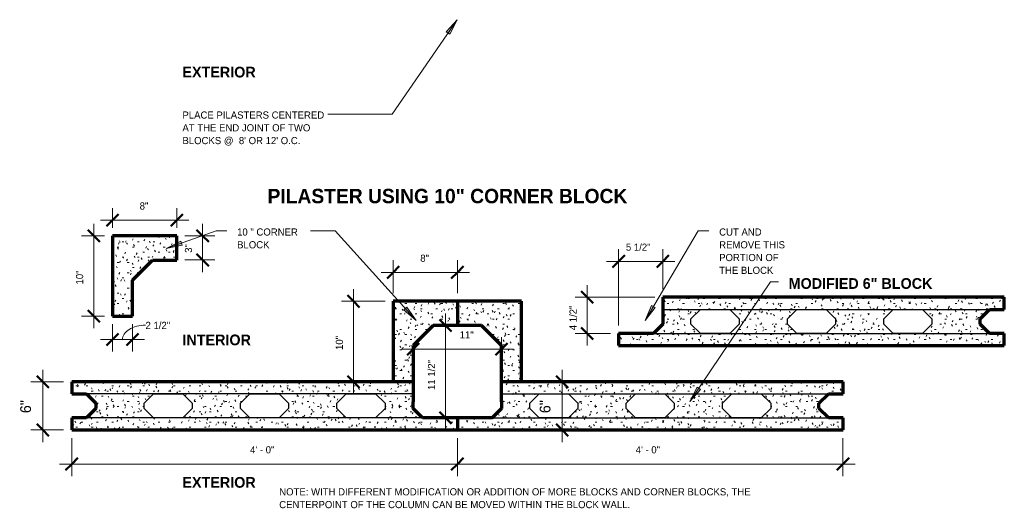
# Model space of a CAD drawing. Header units: inches. Extents: x -141 to 577, y 60 to 193.
# Tile 6 of 10: x 235 to 358, y 60 to 120. Entities that reach past the tile are written whole.
import ezdxf

# ---------------------------------------------------------------- set-up
doc = ezdxf.new("R2010")
doc.units = ezdxf.units.IN
doc.header["$MEASUREMENT"] = 0
doc.layers.add('A-ANNO-DIMS', color=1, linetype='Continuous')
for name, color, linetype, lineweight in [('A-ANNO-DIMS-16', 1, 'Continuous', 9), ('A-ANNO-TEXT', 2, 'Continuous', 9), ('A-DETL', 5, 'Continuous', 70), ('A-DETL-GENF', 3, 'Continuous', 9), ('A-DETL-HLIN', 3, 'Continuous', 70), ('A-DETL-MLIN', 3, 'Continuous', 30)]:
    doc.layers.add(name, color=color, linetype=linetype, lineweight=lineweight)
doc.dimstyles.new('Linear_-_1_16__SBT_1_256_', dxfattribs={"dimscale": 12, "dimtxt": 0.083333, "dimasz": 0.18, "dimexe": 0.125, "dimexo": 0.005208, "dimgap": 0.083333, "dimtad": 1, "dimtoh": 1, "dimdec": 8, "dimzin": 3, "dimdsep": 46, "dimlunit": 4, "dimtxsty": 'Standard', "dimtsz": 0.088388, "dimcen": 0.09, "dimdle": 0.125, "dimazin": 1, "dimtfac": 1, "dimtdec": 8, "dimtmove": 0, "dimatfit": 3, "dimfxl": 0, "dimtvp": 1, "dimtolj": 1, "dimtzin": 0, "dimarcsym": 0})
doc.dimstyles.new('Linear_-_3_32__SBT_1_256_', dxfattribs={"dimscale": 12, "dimtxt": 0.125, "dimasz": 0.18, "dimexe": 0.125, "dimexo": 0.005208, "dimgap": 0.083333, "dimtad": 1, "dimtoh": 1, "dimdec": 8, "dimzin": 3, "dimdsep": 46, "dimlunit": 4, "dimtxsty": 'Standard', "dimtsz": 0.088388, "dimcen": 0.09, "dimdle": 0.125, "dimazin": 1, "dimtfac": 1, "dimtdec": 8, "dimtmove": 0, "dimatfit": 3, "dimfxl": 0, "dimtvp": 1, "dimtolj": 1, "dimtzin": 0, "dimarcsym": 0})
doc.dimstyles.new('Linear_-_3_32__SBT_INCH_INCREM_TO_1_2_', dxfattribs={"dimscale": 12, "dimtxt": 0.125, "dimasz": 0.18, "dimexe": 0.125, "dimexo": 0.005208, "dimgap": 0.083333, "dimtad": 1, "dimtoh": 1, "dimdec": 0, "dimzin": 1, "dimdsep": 46, "dimlunit": 5, "dimtxsty": 'Standard', "dimtsz": 0.088388, "dimcen": 0.09, "dimdle": 0.125, "dimazin": 0, "dimtfac": 1, "dimtdec": 0, "dimtmove": 0, "dimatfit": 3, "dimfxl": 0, "dimtvp": 1, "dimtolj": 1, "dimtzin": 0, "dimarcsym": 0})
pattern_1 = [(0, (383.882, 0), (2.56, 0.64), [0.211, -1.709, 0.211, -1.709, -10.24]), (0, (383.882, 0), (2.56, 0.64), [-3.84, 0.211, -3.629, 0.211, -1.709, -4.48]), (0, (383.882, 0), (2.56, 0.64), [-9.6, 0.211, -1.069, 0.211, -2.989]), (120, (384.842, 0.32), (-1.8342563, 1.897025), [0.211, -1.709, 0.211, -1.709, -10.24]), (120, (384.842, 0.32), (-1.8342563, 1.897025), [-3.84, 0.211, -3.629, 0.211, -1.709, -4.48]), (120, (384.842, 0.32), (-1.8342563, 1.897025), [-9.6, 0.211, -1.069, 0.211, -2.989]), (240, (385.162, 1.6), (-0.7257437, -2.537025), [0.211, -1.709, 0.211, -1.709, -10.24]), (240, (385.162, 1.6), (-0.7257437, -2.537025), [-3.84, 0.211, -3.629, 0.211, -1.709, -4.48]), (240, (385.162, 1.6), (-0.7257437, -2.537025), [-9.6, 0.211, -1.069, 0.211, -2.989])]

# ---------------------------------------------------------------- blocks, each defined once
blk = doc.blocks.new('DIMBLOCK58-STRU__ ICCF BLK0')
at = {"layer": 'A-ANNO-DIMS-16', "lineweight": 50}
for p, q in [((238.33, 75.41), (237.58, 76.16)), ((238.33, 75.41), (239.08, 74.66)), ((238.33, 69.41), (237.58, 70.16)), ((238.33, 69.41), (239.08, 68.66))]:
    blk.add_line(p, q, dxfattribs=at)
at = {"layer": 'A-ANNO-DIMS-16'}
for p, q in [((238.33, 76.91), (238.33, 67.91)), ((240.92, 75.41), (236.83, 75.41)), ((238.33, 75.41), (240.92, 75.41)), ((240.92, 69.41), (236.83, 69.41)), ((238.33, 69.41), (240.92, 69.41))]:
    blk.add_line(p, q, dxfattribs=at)
at = {"layer": 'A-ANNO-DIMS-16', "color": 0, "insert": (235.52, 71.5), "char_height": 1.3341, "width": 2.2, "attachment_point": 1, "rotation": 90, "line_spacing_factor": 1.070803}
blk.add_mtext('\\fStylus BT|b0|i0|c0|p34|;6"', dxfattribs=at)
blk = doc.blocks.new('DIMBLOCK61-STRU__ ICCF BLK0')
at = {"layer": 'A-ANNO-DIMS-16', "lineweight": 50}
for p, q in [((276.99, 85.41), (276.24, 86.16)), ((276.99, 85.41), (277.74, 84.66)), ((276.99, 75.41), (276.24, 76.16)), ((276.99, 75.41), (277.74, 74.66))]:
    blk.add_line(p, q, dxfattribs=at)
at = {"layer": 'A-ANNO-DIMS-16'}
for p, q in [((276.99, 73.91), (276.99, 86.91)), ((280.92, 85.41), (275.49, 85.41)), ((276.99, 85.41), (280.92, 85.41)), ((280.92, 75.41), (275.49, 75.41)), ((276.99, 75.41), (280.92, 75.41))]:
    blk.add_line(p, q, dxfattribs=at)
at = {"layer": 'A-ANNO-DIMS-16', "color": 0, "insert": (274.79, 79.36), "char_height": 0.8894, "width": 2.5143, "attachment_point": 1, "rotation": 90, "line_spacing_factor": 1.070803}
blk.add_mtext('\\fStylus BT|b0|i0|c0|p34|;10"', dxfattribs=at)
blk = doc.blocks.new('DIMBLOCK62-STRU__ ICCF BLK0')
at = {"layer": 'A-ANNO-DIMS-16'}
for p, q in [((281.92, 86.41), (281.92, 90.51)), ((289.92, 86.41), (289.92, 90.51)), ((280.42, 89.01), (291.42, 89.01)), ((281.92, 89.01), (281.92, 86.41)), ((289.92, 89.01), (289.92, 86.41))]:
    blk.add_line(p, q, dxfattribs=at)
at = {"layer": 'A-ANNO-DIMS-16', "lineweight": 50}
for p, q in [((281.92, 89.01), (282.67, 89.76)), ((289.92, 89.01), (290.67, 89.76)), ((281.92, 89.01), (281.17, 88.26)), ((289.92, 89.01), (289.17, 88.26))]:
    blk.add_line(p, q, dxfattribs=at)
at = {"layer": 'A-ANNO-DIMS-16', "color": 0, "insert": (285.31, 91.21), "char_height": 0.8894, "width": 1.4667, "attachment_point": 1, "line_spacing_factor": 1.070803}
blk.add_mtext('\\fStylus BT|b0|i0|c0|p34|;8"', dxfattribs=at)
blk = doc.blocks.new('DIMBLOCK63-STRU__ ICCF BLK0')
at = {"layer": 'A-ANNO-DIMS-16', "lineweight": 50}
for p, q in [((302.98, 75.41), (302.23, 76.16)), ((302.98, 75.41), (303.73, 74.66)), ((302.98, 69.41), (302.23, 70.16)), ((302.98, 69.41), (303.73, 68.66))]:
    blk.add_line(p, q, dxfattribs=at)
at = {"layer": 'A-ANNO-DIMS-16'}
for p, q in [((302.98, 76.91), (302.98, 67.91)), ((303.04, 75.41), (301.48, 75.41)), ((302.98, 75.41), (303.04, 75.41)), ((303.04, 69.41), (301.48, 69.41)), ((302.98, 69.41), (303.04, 69.41))]:
    blk.add_line(p, q, dxfattribs=at)
at = {"layer": 'A-ANNO-DIMS-16', "color": 0, "insert": (300.17, 71.5), "char_height": 1.3341, "width": 2.2, "attachment_point": 1, "rotation": 90, "line_spacing_factor": 1.070803}
blk.add_mtext('\\fStylus BT|b0|i0|c0|p34|;6"', dxfattribs=at)
blk = doc.blocks.new('DIMBLOCK64-STRU__ ICCF BLK0')
at = {"layer": 'A-ANNO-DIMS-16'}
for p, q in [((306.08, 79.91), (306.08, 87.41)), ((314.5, 85.91), (304.58, 85.91)), ((306.08, 85.91), (314.5, 85.91)), ((309, 81.41), (304.58, 81.41)), ((306.08, 81.41), (309, 81.41))]:
    blk.add_line(p, q, dxfattribs=at)
at = {"layer": 'A-ANNO-DIMS-16', "lineweight": 50}
for p, q in [((306.08, 85.91), (305.33, 86.66)), ((306.08, 85.91), (306.83, 85.16)), ((306.08, 81.41), (305.33, 82.16)), ((306.08, 81.41), (306.83, 80.66))]:
    blk.add_line(p, q, dxfattribs=at)
at = {"layer": 'A-ANNO-DIMS-16', "color": 0, "insert": (303.88, 81.81), "char_height": 0.8894, "width": 4.4381, "attachment_point": 1, "rotation": 90, "line_spacing_factor": 1.070803}
blk.add_mtext('\\fStylus BT|b0|i0|c0|p34|;4 1/2"', dxfattribs=at)
blk = doc.blocks.new('DIMBLOCK65-STRU__ ICCF BLK0')
at = {"layer": 'A-ANNO-DIMS-16'}
for p, q in [((310, 82.41), (310, 91.88)), ((315.5, 86.91), (315.5, 91.88)), ((308.5, 90.38), (317, 90.38)), ((310, 90.38), (310, 82.41)), ((315.5, 90.38), (315.5, 86.91))]:
    blk.add_line(p, q, dxfattribs=at)
at = {"layer": 'A-ANNO-DIMS-16', "lineweight": 50}
for p, q in [((310, 90.38), (310.75, 91.13)), ((315.5, 90.38), (316.25, 91.13)), ((310, 90.38), (309.25, 89.63)), ((315.5, 90.38), (314.75, 89.63))]:
    blk.add_line(p, q, dxfattribs=at)
at = {"layer": 'A-ANNO-DIMS-16', "color": 0, "insert": (310.9, 92.59), "char_height": 0.8894, "width": 4.4381, "attachment_point": 1, "line_spacing_factor": 1.070803}
blk.add_mtext('\\fStylus BT|b0|i0|c0|p34|;5 1/2"', dxfattribs=at)
blk = doc.blocks.new('DIMBLOCK66-STRU__ ICCF BLK0')
at = {"layer": 'A-ANNO-DIMS-16'}
for p, q in [((295.42, 76.41), (295.42, 80.97)), ((282.92, 79.47), (296.92, 79.47)), ((284.42, 79.53), (284.42, 77.97)), ((284.42, 79.47), (284.42, 79.53)), ((295.42, 79.47), (295.42, 76.41))]:
    blk.add_line(p, q, dxfattribs=at)
at = {"layer": 'A-ANNO-DIMS-16', "lineweight": 50}
for p, q in [((284.42, 79.47), (285.17, 80.22)), ((295.42, 79.47), (296.17, 80.22)), ((284.42, 79.47), (283.67, 78.72)), ((295.42, 79.47), (294.67, 78.72))]:
    blk.add_line(p, q, dxfattribs=at)
at = {"layer": 'A-ANNO-DIMS-16', "color": 0, "insert": (290.21, 81.68), "char_height": 0.8894, "width": 2.5143, "attachment_point": 1, "line_spacing_factor": 1.070803}
blk.add_mtext('\\fStylus BT|b0|i0|c0|p34|;11"', dxfattribs=at)
blk = doc.blocks.new('DIMBLOCK67-STRU__ ICCF BLK0')
at = {"layer": 'A-ANNO-DIMS-16'}
for p, q in [((288.46, 83.91), (288.46, 69.41)), ((288.52, 82.41), (286.96, 82.41)), ((288.46, 82.41), (288.52, 82.41)), ((288.52, 70.91), (286.96, 70.91)), ((288.46, 70.91), (288.52, 70.91))]:
    blk.add_line(p, q, dxfattribs=at)
at = {"layer": 'A-ANNO-DIMS-16', "lineweight": 50}
for p, q in [((288.46, 82.41), (287.71, 83.16)), ((288.46, 82.41), (289.21, 81.66)), ((288.46, 70.91), (287.71, 71.66)), ((288.46, 70.91), (289.21, 70.16))]:
    blk.add_line(p, q, dxfattribs=at)
at = {"layer": 'A-ANNO-DIMS-16', "color": 0, "insert": (286.26, 74.38), "char_height": 0.8894, "width": 5.4857, "attachment_point": 1, "rotation": 90, "line_spacing_factor": 1.070803}
blk.add_mtext('\\fStylus BT|b0|i0|c0|p34|;11 1/2"', dxfattribs=at)
blk = doc.blocks.new('DIMBLOCK68-STRU__ ICCF BLK0')
at = {"layer": 'A-ANNO-DIMS-16'}
for p, q in [((241.92, 68.41), (241.92, 63.68)), ((241.92, 65.18), (241.92, 68.41)), ((289.92, 68.41), (289.92, 63.68)), ((289.92, 65.18), (289.92, 68.41)), ((240.42, 65.18), (291.42, 65.18))]:
    blk.add_line(p, q, dxfattribs=at)
at = {"layer": 'A-ANNO-DIMS-16', "lineweight": 50}
for p, q in [((241.92, 65.18), (241.17, 64.43)), ((241.92, 65.18), (242.67, 65.93)), ((289.92, 65.18), (289.17, 64.43)), ((289.92, 65.18), (290.67, 65.93))]:
    blk.add_line(p, q, dxfattribs=at)
at = {"layer": 'A-ANNO-DIMS-16', "color": 0, "insert": (264.12, 67.39), "char_height": 0.8894, "width": 4.3238, "attachment_point": 1, "line_spacing_factor": 1.070803}
blk.add_mtext('\\fStylus BT|b0|i0|c0|p34|;4\' - 0"', dxfattribs=at)
blk = doc.blocks.new('DIMBLOCK69-STRU__ ICCF BLK0')
at = {"layer": 'A-ANNO-DIMS-16'}
for p, q in [((289.92, 68.41), (289.92, 63.68)), ((289.92, 65.18), (289.92, 68.41)), ((337.92, 68.41), (337.92, 63.68)), ((337.92, 65.18), (337.92, 68.41)), ((289.92, 65.18), (339.42, 65.18))]:
    blk.add_line(p, q, dxfattribs=at)
at = {"layer": 'A-ANNO-DIMS-16', "lineweight": 50}
for p, q in [((289.92, 65.18), (289.17, 64.43)), ((289.92, 65.18), (290.67, 65.93)), ((337.92, 65.18), (337.17, 64.43)), ((337.92, 65.18), (338.67, 65.93))]:
    blk.add_line(p, q, dxfattribs=at)
at = {"layer": 'A-ANNO-DIMS-16', "color": 0, "insert": (312.12, 67.39), "char_height": 0.8894, "width": 4.3238, "attachment_point": 1, "line_spacing_factor": 1.070803}
blk.add_mtext('\\fStylus BT|b0|i0|c0|p34|;4\' - 0"', dxfattribs=at)
blk = doc.blocks.new('DIMBLOCK83-STRU__ ICCF BLK0')
at = {"layer": 'A-ANNO-DIMS-16'}
for p, q in [((246.99, 94.55), (246.99, 97.01)), ((254.99, 94.55), (254.99, 97.01)), ((245.49, 95.51), (256.49, 95.51)), ((246.99, 95.51), (246.99, 94.55)), ((254.99, 95.51), (254.99, 94.55))]:
    blk.add_line(p, q, dxfattribs=at)
at = {"layer": 'A-ANNO-DIMS-16', "lineweight": 50}
for p, q in [((246.99, 95.51), (247.74, 96.26)), ((254.99, 95.51), (255.74, 96.26)), ((246.99, 95.51), (246.24, 94.76)), ((254.99, 95.51), (254.24, 94.76))]:
    blk.add_line(p, q, dxfattribs=at)
at = {"layer": 'A-ANNO-DIMS-16', "color": 0, "insert": (250.38, 97.71), "char_height": 0.8894, "width": 1.4667, "attachment_point": 1, "line_spacing_factor": 1.070803}
blk.add_mtext('\\fStylus BT|b0|i0|c0|p34|;8"', dxfattribs=at)
blk = doc.blocks.new('DIMBLOCK84-STRU__ ICCF BLK0')
at = {"layer": 'A-ANNO-DIMS-16'}
for p, q in [((244.66, 82.05), (244.66, 95.05)), ((245.99, 93.55), (243.16, 93.55)), ((244.66, 93.55), (245.99, 93.55)), ((245.99, 83.55), (243.16, 83.55)), ((244.66, 83.55), (245.99, 83.55))]:
    blk.add_line(p, q, dxfattribs=at)
at = {"layer": 'A-ANNO-DIMS-16', "lineweight": 50}
for p, q in [((244.66, 93.55), (243.91, 94.3)), ((244.66, 93.55), (245.41, 92.8)), ((244.66, 83.55), (243.91, 84.3)), ((244.66, 83.55), (245.41, 82.8))]:
    blk.add_line(p, q, dxfattribs=at)
at = {"layer": 'A-ANNO-DIMS-16', "color": 0, "insert": (242.46, 87.5), "char_height": 0.8894, "width": 2.5143, "attachment_point": 1, "rotation": 90, "line_spacing_factor": 1.070803}
blk.add_mtext('\\fStylus BT|b0|i0|c0|p34|;10"', dxfattribs=at)
blk = doc.blocks.new('DIMBLOCK85-STRU__ ICCF BLK0')
at = {"layer": 'A-ANNO-DIMS-16'}
for p, q in [((246.99, 82.55), (246.99, 79.15)), ((246.99, 80.65), (246.99, 82.55)), ((249.49, 82.55), (249.49, 79.15)), ((249.49, 80.65), (249.49, 82.55)), ((245.49, 80.65), (250.99, 80.65))]:
    blk.add_line(p, q, dxfattribs=at)
at = {"layer": 'A-ANNO-DIMS-16', "lineweight": 50}
for p, q in [((246.99, 80.65), (247.74, 81.4)), ((249.49, 80.65), (250.24, 81.4)), ((246.99, 80.65), (246.24, 79.9)), ((249.49, 80.65), (248.74, 79.9))]:
    blk.add_line(p, q, dxfattribs=at)
at = {"layer": 'A-ANNO-DIMS-16'}
blk.add_ellipse((251.11, 80.65), major_axis=(2.87, 0), ratio=0.625678, start_param=1.570796, end_param=3.141593, dxfattribs=at)
at = {"layer": 'A-ANNO-DIMS-16', "color": 0, "insert": (251.11, 82.86), "char_height": 0.8894, "width": 4.4381, "attachment_point": 1, "line_spacing_factor": 1.070803}
blk.add_mtext('\\fStylus BT|b0|i0|c0|p34|;2 1/2"', dxfattribs=at)
blk = doc.blocks.new('DIMBLOCK86-STRU__ ICCF BLK0')
at = {"layer": 'A-ANNO-DIMS-16'}
for p, q in [((258.22, 95.05), (258.22, 89.05)), ((255.99, 93.55), (259.72, 93.55)), ((258.22, 93.55), (255.99, 93.55)), ((255.99, 90.55), (259.72, 90.55)), ((258.22, 90.55), (255.99, 90.55))]:
    blk.add_line(p, q, dxfattribs=at)
at = {"layer": 'A-ANNO-DIMS-16', "lineweight": 50}
for p, q in [((258.22, 93.55), (257.47, 94.3)), ((258.22, 93.55), (258.97, 92.8)), ((258.22, 90.55), (257.47, 91.3)), ((258.22, 90.55), (258.97, 89.8))]:
    blk.add_line(p, q, dxfattribs=at)
at = {"layer": 'A-ANNO-DIMS-16', "color": 0, "insert": (256.01, 91.44), "char_height": 0.8894, "width": 1.4667, "attachment_point": 1, "rotation": 90, "line_spacing_factor": 1.070803}
blk.add_mtext('\\fStylus BT|b0|i0|c0|p34|;3"', dxfattribs=at)

msp = doc.modelspace()

# ---------------------------------------------------------------- hatches: boundary and pattern name
at = {"layer": 'A-ANNO-TEXT'}
for points in [[(288.54164349, 118.92414884), (288.97555355, 118.62575288), (289.8918697, 120.42288789)], [(255.66667044, 92.3847121), (255.49176788, 92.8814285), (253.69275136, 91.9688119)], [(283.64409236, 84.69340143), (283.25412388, 84.33950503), (284.79316314, 83.03540086)], [(314.53613, 84.62046623), (314.0833686, 84.88939969), (313.28837309, 83.03540086)], [(320.18941235, 74.45836554), (319.75323897, 74.75344327), (318.85065674, 72.94937153)]]:
    msp.add_hatch(color=7, dxfattribs=at).paths.add_polyline_path(points, flags=0)
at = {"layer": 'A-DETL-GENF'}
h = msp.add_hatch(dxfattribs=at)
h.set_pattern_fill('FP4_4', style=0, pattern_type=2)
h.set_pattern_definition(pattern_1)
h.paths.add_polyline_path([(254.99402553, 93.54736895), (246.99402553, 93.54736895), (246.99402553, 83.54736895), (249.49402553, 83.54736895), (249.49402553, 88.04736895), (251.95831124, 90.51165466), (254.99402553, 90.51165466)], flags=0)
h = msp.add_hatch(dxfattribs=at)
h.set_pattern_fill('FP4_4', style=0, pattern_type=2)
h.set_pattern_definition(pattern_1)
h.paths.add_polyline_path([(357.9999218, 85.90902981), (315.4999218, 85.90902981), (315.4999218, 82.58060269), (314.32834892, 81.40902981), (309.9999218, 81.40902981), (309.9999218, 79.90902981), (357.9999218, 79.90902981), (357.9999218, 81.40902981), (356.17259867, 81.40902981), (355.0010258, 82.58060269), (355.0010258, 83.23745694), (356.17259867, 84.40902981), (357.9999218, 84.40902981)], flags=0)
h.paths.add_polyline_path([(320.17149467, 84.40902981), (323.82834892, 84.40902981), (324.9999218, 83.23745694), (324.9999218, 82.58060269), (323.82834892, 81.40902981), (320.17149467, 81.40902981), (318.9999218, 82.58060269), (318.9999218, 83.23745694)], flags=0)
h.paths.add_polyline_path([(332.17149467, 84.40902981), (335.82834892, 84.40902981), (336.9999218, 83.23745694), (336.9999218, 82.58060269), (335.82834892, 81.40902981), (332.17149467, 81.40902981), (330.9999218, 82.58060269), (330.9999218, 83.23745694)], flags=0)
h.paths.add_polyline_path([(344.17149467, 84.40902981), (347.82834892, 84.40902981), (348.9999218, 83.23745694), (348.9999218, 82.58060269), (347.82834892, 81.40902981), (344.17149467, 81.40902981), (342.9999218, 82.58060269), (342.9999218, 83.23745694)], flags=0)
h = msp.add_hatch(dxfattribs=at)
h.set_pattern_fill('FP4_4', style=0, pattern_type=2)
h.set_pattern_definition(pattern_1)
h.paths.add_polyline_path([(289.92456851, 85.41208535), (281.92456851, 85.41208535), (281.92456851, 75.41208535), (284.42456851, 75.41208535), (284.42456851, 79.91208535), (286.88885423, 82.37637107), (286.92456851, 82.41208535), (289.92456851, 82.41208535)], flags=0)
h = msp.add_hatch(dxfattribs=at)
h.set_pattern_fill('FP4_4', style=0, pattern_type=2)
h.set_pattern_definition(pattern_1)
h.paths.add_polyline_path([(292.9602828, 82.37637107), (295.42456851, 79.91208535), (295.42456851, 75.41208535), (297.92456851, 75.41208535), (297.92456851, 85.41208535), (289.92456851, 85.41208535), (289.92456851, 82.41208535), (292.92456851, 82.41208535)], flags=0)
h = msp.add_hatch(dxfattribs=at)
h.set_pattern_fill('FP4_4', style=0, pattern_type=2)
h.set_pattern_definition(pattern_1)
h.paths.add_polyline_path([(241.92456851, 75.41208535), (241.92456851, 73.91208535), (243.75189163, 73.91208535), (244.92346451, 72.74051248), (244.92346451, 72.08365823), (243.75189163, 70.91208535), (241.92456851, 70.91208535), (241.92456851, 69.41208535), (289.92456851, 69.41208535), (289.92456851, 70.91208535), (285.59614139, 70.91208535), (284.42456851, 72.08365823), (284.42456851, 72.91208535), (284.42456851, 75.41208535)], flags=0)
h.paths.add_polyline_path([(279.75299564, 73.91208535), (280.92456851, 72.74051248), (280.92456851, 72.08365823), (279.75299564, 70.91208535), (276.09614139, 70.91208535), (274.92456851, 72.08365823), (274.92456851, 72.74051248), (276.09614139, 73.91208535)], flags=0)
h.paths.add_polyline_path([(267.75299564, 73.91208535), (268.92456851, 72.74051248), (268.92456851, 72.08365823), (267.75299564, 70.91208535), (264.09614139, 70.91208535), (262.92456851, 72.08365823), (262.92456851, 72.74051248), (264.09614139, 73.91208535)], flags=0)
h.paths.add_polyline_path([(255.75299564, 73.91208535), (256.92456851, 72.74051248), (256.92456851, 72.08365823), (255.75299564, 70.91208535), (252.09614139, 70.91208535), (250.92456851, 72.08365823), (250.92456851, 72.74051248), (252.09614139, 73.91208535)], flags=0)
h = msp.add_hatch(dxfattribs=at)
h.set_pattern_fill('FP4_4', style=0, pattern_type=2)
h.set_pattern_definition(pattern_1)
h.paths.add_polyline_path([(337.92456851, 75.41208535), (295.42456851, 75.41208535), (295.42456851, 72.91208535), (295.42456851, 72.08365823), (294.25299564, 70.91208535), (289.92456851, 70.91208535), (289.92456851, 69.41208535), (337.92456851, 69.41208535), (337.92456851, 70.91208535), (336.09724539, 70.91208535), (334.92567252, 72.08365823), (334.92567252, 72.74051248), (336.09724539, 73.91208535), (337.92456851, 73.91208535)], flags=0)
h.paths.add_polyline_path([(300.09614139, 73.91208535), (303.75299564, 73.91208535), (304.92456851, 72.74051248), (304.92456851, 72.08365823), (303.75299564, 70.91208535), (300.09614139, 70.91208535), (298.92456851, 72.08365823), (298.92456851, 72.74051248)], flags=0)
h.paths.add_polyline_path([(312.09614139, 73.91208535), (315.75299564, 73.91208535), (316.92456851, 72.74051248), (316.92456851, 72.08365823), (315.75299564, 70.91208535), (312.09614139, 70.91208535), (310.92456851, 72.08365823), (310.92456851, 72.74051248)], flags=0)
h.paths.add_polyline_path([(324.09614139, 73.91208535), (327.75299564, 73.91208535), (328.92456851, 72.74051248), (328.92456851, 72.08365823), (327.75299564, 70.91208535), (324.09614139, 70.91208535), (322.92456851, 72.08365823), (322.92456851, 72.74051248)], flags=0)

# ---------------------------------------------------------------- linework, layer by layer
at = {"layer": 'A-ANNO-TEXT', "color": 7}
for p, q in [((289.8918697, 120.42288789), (281.82740295, 108.69600941)), ((289.8918697, 120.42288789), (288.54164349, 118.92414884)), ((288.97555355, 118.62575288), (289.8918697, 120.42288789)), ((288.54164349, 118.92414884), (288.97555355, 118.62575288)), ((275.83319424, 108.69600941), (273.80357469, 108.69600941)), ((281.82740295, 108.69600941), (275.83319424, 108.69600941)), ((253.69275136, 91.9688119), (259.89406453, 94.15240302)), ((259.89406453, 94.15240302), (261.22908892, 94.15240302)), ((273.10343852, 94.15240302), (271.65908892, 94.15240302)), ((274.70448368, 94.15240302), (273.10343852, 94.15240302)), ((284.79316314, 83.03540086), (274.70448368, 94.15240302)), ((313.28837309, 83.03540086), (319.8917052, 94.15240302)), ((319.8917052, 94.15240302), (321.22908892, 94.15240302)), ((255.49176788, 92.8814285), (253.69275136, 91.9688119)), ((253.69275136, 91.9688119), (255.66667044, 92.3847121)), ((255.66667044, 92.3847121), (255.49176788, 92.8814285)), ((318.85065674, 72.94937153), (328.90566297, 87.81232358)), ((328.90566297, 87.81232358), (329.88040911, 87.81232358)), ((283.64409236, 84.69340143), (283.25412388, 84.33950503)), ((284.79316314, 83.03540086), (283.64409236, 84.69340143)), ((314.0833686, 84.88939969), (313.28837309, 83.03540086)), ((313.28837309, 83.03540086), (314.53613, 84.62046623)), ((314.53613, 84.62046623), (314.0833686, 84.88939969)), ((283.25412388, 84.33950503), (284.79316314, 83.03540086)), ((319.75323897, 74.75344327), (318.85065674, 72.94937153)), ((318.85065674, 72.94937153), (320.18941235, 74.45836554)), ((320.18941235, 74.45836554), (319.75323897, 74.75344327))]:
    msp.add_line(p, q, dxfattribs=at)
at = {"layer": 'A-DETL', "lineweight": 30}
for p, q in [((318.9999218, 83.23745694), (320.17149467, 84.40902981)), ((320.17149467, 84.40902981), (323.82834892, 84.40902981)), ((323.82834892, 84.40902981), (324.9999218, 83.23745694)), ((330.9999218, 83.23745694), (332.17149467, 84.40902981)), ((332.17149467, 84.40902981), (335.82834892, 84.40902981)), ((335.82834892, 84.40902981), (336.9999218, 83.23745694)), ((342.9999218, 83.23745694), (344.17149467, 84.40902981)), ((344.17149467, 84.40902981), (347.82834892, 84.40902981)), ((347.82834892, 84.40902981), (348.9999218, 83.23745694)), ((318.9999218, 82.58060269), (318.9999218, 83.23745694)), ((320.17149467, 81.40902981), (318.9999218, 82.58060269)), ((324.9999218, 82.58060269), (323.82834892, 81.40902981)), ((324.9999218, 83.23745694), (324.9999218, 82.58060269)), ((330.9999218, 82.58060269), (330.9999218, 83.23745694)), ((332.17149467, 81.40902981), (330.9999218, 82.58060269)), ((336.9999218, 82.58060269), (335.82834892, 81.40902981)), ((336.9999218, 83.23745694), (336.9999218, 82.58060269)), ((342.9999218, 82.58060269), (342.9999218, 83.23745694)), ((344.17149467, 81.40902981), (342.9999218, 82.58060269)), ((348.9999218, 82.58060269), (347.82834892, 81.40902981)), ((348.9999218, 83.23745694), (348.9999218, 82.58060269)), ((323.82834892, 81.40902981), (320.17149467, 81.40902981)), ((335.82834892, 81.40902981), (332.17149467, 81.40902981)), ((347.82834892, 81.40902981), (344.17149467, 81.40902981)), ((250.92456851, 72.74051248), (252.09614139, 73.91208535)), ((252.09614139, 73.91208535), (255.75299564, 73.91208535)), ((255.75299564, 73.91208535), (256.92456851, 72.74051248)), ((262.92456851, 72.74051248), (264.09614139, 73.91208535)), ((264.09614139, 73.91208535), (267.75299564, 73.91208535)), ((267.75299564, 73.91208535), (268.92456851, 72.74051248)), ((274.92456851, 72.74051248), (276.09614139, 73.91208535)), ((276.09614139, 73.91208535), (279.75299564, 73.91208535)), ((279.75299564, 73.91208535), (280.92456851, 72.74051248)), ((298.92456851, 72.74051248), (300.09614139, 73.91208535)), ((300.09614139, 73.91208535), (303.75299564, 73.91208535)), ((303.75299564, 73.91208535), (304.92456851, 72.74051248)), ((310.92456851, 72.74051248), (312.09614139, 73.91208535)), ((312.09614139, 73.91208535), (315.75299564, 73.91208535)), ((315.75299564, 73.91208535), (316.92456851, 72.74051248)), ((322.92456851, 72.74051248), (324.09614139, 73.91208535)), ((324.09614139, 73.91208535), (327.75299564, 73.91208535)), ((327.75299564, 73.91208535), (328.92456851, 72.74051248)), ((250.92456851, 72.08365823), (250.92456851, 72.74051248)), ((256.92456851, 72.74051248), (256.92456851, 72.08365823)), ((262.92456851, 72.08365823), (262.92456851, 72.74051248)), ((268.92456851, 72.74051248), (268.92456851, 72.08365823)), ((274.92456851, 72.08365823), (274.92456851, 72.74051248)), ((280.92456851, 72.74051248), (280.92456851, 72.08365823)), ((298.92456851, 72.08365823), (298.92456851, 72.74051248)), ((304.92456851, 72.74051248), (304.92456851, 72.08365823)), ((310.92456851, 72.08365823), (310.92456851, 72.74051248)), ((316.92456851, 72.74051248), (316.92456851, 72.08365823)), ((322.92456851, 72.08365823), (322.92456851, 72.74051248)), ((328.92456851, 72.74051248), (328.92456851, 72.08365823)), ((252.09614139, 70.91208535), (250.92456851, 72.08365823)), ((256.92456851, 72.08365823), (255.75299564, 70.91208535)), ((264.09614139, 70.91208535), (262.92456851, 72.08365823)), ((268.92456851, 72.08365823), (267.75299564, 70.91208535)), ((276.09614139, 70.91208535), (274.92456851, 72.08365823)), ((280.92456851, 72.08365823), (279.75299564, 70.91208535)), ((300.09614139, 70.91208535), (298.92456851, 72.08365823)), ((304.92456851, 72.08365823), (303.75299564, 70.91208535)), ((312.09614139, 70.91208535), (310.92456851, 72.08365823)), ((316.92456851, 72.08365823), (315.75299564, 70.91208535)), ((324.09614139, 70.91208535), (322.92456851, 72.08365823)), ((328.92456851, 72.08365823), (327.75299564, 70.91208535)), ((255.75299564, 70.91208535), (252.09614139, 70.91208535)), ((267.75299564, 70.91208535), (264.09614139, 70.91208535)), ((279.75299564, 70.91208535), (276.09614139, 70.91208535)), ((303.75299564, 70.91208535), (300.09614139, 70.91208535)), ((315.75299564, 70.91208535), (312.09614139, 70.91208535)), ((327.75299564, 70.91208535), (324.09614139, 70.91208535))]:
    msp.add_line(p, q, dxfattribs=at)
at = {"layer": 'A-DETL'}
for p, q in [((355.0010258, 83.23745694), (356.17259867, 84.40902981)), ((356.17259867, 84.40902981), (357.9999218, 84.40902981)), ((315.4999218, 82.58060269), (314.32834892, 81.40902981)), ((355.0010258, 82.58060269), (355.0010258, 83.23745694)), ((356.17259867, 81.40902981), (355.0010258, 82.58060269)), ((314.32834892, 81.40902981), (309.9999218, 81.40902981)), ((357.9999218, 81.40902981), (356.17259867, 81.40902981)), ((284.42456851, 79.91208535), (284.42456851, 72.91208535)), ((295.42456851, 72.91208535), (295.42456851, 79.91208535)), ((241.92456851, 73.91208535), (243.75189163, 73.91208535)), ((243.75189163, 73.91208535), (244.92346451, 72.74051248)), ((334.92567252, 72.74051248), (336.09724539, 73.91208535)), ((336.09724539, 73.91208535), (337.92456851, 73.91208535)), ((244.92346451, 72.74051248), (244.92346451, 72.08365823)), ((334.92567252, 72.08365823), (334.92567252, 72.74051248)), ((244.92346451, 72.08365823), (243.75189163, 70.91208535)), ((285.59614139, 70.91208535), (284.42456851, 72.08365823)), ((295.42456851, 72.08365823), (294.25299564, 70.91208535)), ((336.09724539, 70.91208535), (334.92567252, 72.08365823)), ((243.75189163, 70.91208535), (241.92456851, 70.91208535)), ((289.92456851, 70.91208535), (285.59614139, 70.91208535)), ((294.25299564, 70.91208535), (289.92456851, 70.91208535)), ((337.92456851, 70.91208535), (336.09724539, 70.91208535))]:
    msp.add_line(p, q, dxfattribs=at)
at = {"layer": 'A-DETL-HLIN'}
for p, q in [((254.99402553, 93.54736895), (246.99402553, 93.54736895)), ((246.99402553, 93.54736895), (246.99402553, 83.54736895)), ((254.99402553, 90.51165466), (254.99402553, 93.54736895)), ((249.49402553, 88.04736895), (251.95831124, 90.51165466)), ((251.95831124, 90.51165466), (254.99402553, 90.51165466)), ((249.49402553, 83.54736895), (249.49402553, 88.04736895)), ((357.9999218, 85.90902981), (315.4999218, 85.90902981)), ((315.4999218, 85.90902981), (315.4999218, 82.58060269)), ((357.9999218, 84.40902981), (357.9999218, 85.90902981)), ((289.92456851, 85.41208535), (281.92456851, 85.41208535)), ((281.92456851, 85.41208535), (281.92456851, 75.41208535)), ((289.92456851, 85.41208535), (289.92456851, 82.41208535)), ((297.92456851, 85.41208535), (289.92456851, 85.41208535)), ((297.92456851, 75.41208535), (297.92456851, 85.41208535)), ((246.99402553, 83.54736895), (249.49402553, 83.54736895)), ((286.92456851, 82.41208535), (284.42456851, 79.91208535)), ((292.92456851, 82.41208535), (286.92456851, 82.41208535)), ((295.42456851, 79.91208535), (292.92456851, 82.41208535)), ((309.9999218, 81.40902981), (309.9999218, 79.90902981)), ((357.9999218, 79.90902981), (357.9999218, 81.40902981)), ((309.9999218, 79.90902981), (357.9999218, 79.90902981)), ((241.92456851, 75.41208535), (241.92456851, 73.91208535)), ((284.42456851, 75.41208535), (241.92456851, 75.41208535)), ((337.92456851, 75.41208535), (295.42456851, 75.41208535)), ((337.92456851, 73.91208535), (337.92456851, 75.41208535)), ((284.42456851, 72.08365823), (284.42456851, 72.91208535)), ((295.42456851, 72.91208535), (295.42456851, 72.08365823)), ((241.92456851, 70.91208535), (241.92456851, 69.41208535)), ((289.92456851, 70.91208535), (289.92456851, 69.41208535)), ((337.92456851, 69.41208535), (337.92456851, 70.91208535)), ((241.92456851, 69.41208535), (289.92456851, 69.41208535)), ((289.92456851, 69.41208535), (337.92456851, 69.41208535))]:
    msp.add_line(p, q, dxfattribs=at)
at = {"layer": 'A-DETL-MLIN'}
for p, q in [((315.4999218, 84.40902981), (357.9999218, 84.40902981)), ((309.9999218, 81.40902981), (357.9999218, 81.40902981)), ((284.42456851, 73.91208535), (241.92456851, 73.91208535)), ((295.42456851, 73.91208535), (337.92456851, 73.91208535)), ((289.92456851, 70.91208535), (241.92456851, 70.91208535)), ((289.92456851, 70.91208535), (337.92456851, 70.91208535))]:
    msp.add_line(p, q, dxfattribs=at)

# ---------------------------------------------------------------- texts
at = {"layer": 'A-ANNO-TEXT', "color": 7, "attachment_point": 1}
for s, insert, char_height, width, line_spacing_factor in [('\\fStylus BT|b1|i0|c0|p34|;EXTERIOR', (255.70357469, 114.57704399), 1.3341121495, 10.206, 1.070803), ("\\fStylus BT|b0|i0|c0|p34|;PLACE PILASTERS CENTERED\\PAT THE END JOINT OF TWO\\PBLOCKS @  8' OR 12' O.C.", (255.70357469, 109.01557624), 0.8894080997, 20.184, 1.070803), ('\\fStylus BT|b1|i0|c0|p34|;PILASTER USING 10" CORNER BLOCK', (266.29410604, 99.39300008), 1.7912772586, 53.304, 1.063354), ('\\fStylus BT|b0|i0|c0|p34|;10 " CORNER\\PBLOCK', (262.50908892, 94.47196985), 0.8894080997, 9.444, 1.070803), ('\\fStylus BT|b0|i0|c0|p34|;CUT AND\\PREMOVE THIS\\PPORTION OF\\PTHE BLOCK', (322.50908892, 94.47196985), 0.8894080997, 9.828, 1.070803), ('\\fStylus BT|b1|i0|c0|p34|;MODIFIED 6" BLOCK', (331.16040911, 88.29167382), 1.3341121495, 21.78, 1.070803), ('\\fStylus BT|b1|i0|c0|p34|;INTERIOR', (255.70357469, 81.27693492), 1.3341121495, 9.846, 1.070803), ('\\fStylus BT|b1|i0|c0|p34|;EXTERIOR', (255.70357469, 63.56322058), 1.3341121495, 10.206, 1.070803), ('\\fStylus BT|b0|i0|c0|p34|;NOTE: WITH DIFFERENT MODIFICATION OR ADDITION OF MORE BLOCKS AND CORNER BLOCKS, THE\\PCENTERPOINT OF THE COLUMN CAN BE MOVED WITHIN THE BLOCK WALL.', (267.75036492, 62.16754267), 0.88940809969, 70.776, 1.070803)]:
    msp.add_mtext(s, dxfattribs=dict(at, insert=insert, char_height=char_height, width=width, line_spacing_factor=line_spacing_factor))

# ---------------------------------------------------------------- dimensions: what is measured, and where the dimension line sits
at = {"layer": 'A-ANNO-DIMS', "lineweight": 9}
for base, p1, p2, picture, middle in [((254.99402553, 95.5065352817), (246.99402553, 93.5473689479), (254.99402553, 93.5473689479), 'DIMBLOCK83-STRU__ ICCF BLK0', (250.99402553, 97.0065352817)), ((315.4999217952, 90.3839572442), (309.9999217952, 81.4090298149), (315.4999217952, 85.9090298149), 'DIMBLOCK65-STRU__ ICCF BLK0', (312.7499217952, 92.5506239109)), ((289.9245685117, 89.0065352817), (281.9245685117, 85.4120853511), (289.9245685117, 85.4120853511), 'DIMBLOCK62-STRU__ ICCF BLK0', (285.9245685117, 90.5065352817)), ((249.49402553, 80.6488541), (246.99402553, 83.54736895), (249.49402553, 83.54736895), 'DIMBLOCK85-STRU__ ICCF BLK0', (253.78201254, 82.81552077)), ((295.4245685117, 79.468998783), (284.4245685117, 80.5296589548), (295.4245685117, 75.4120853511), 'DIMBLOCK66-STRU__ ICCF BLK0', (289.9245685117, 80.968998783)), ((289.9245685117, 65.1814360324), (241.9245685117, 69.4120853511), (289.9245685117, 69.4120853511), 'DIMBLOCK68-STRU__ ICCF BLK0', (265.9245685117, 66.6814360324)), ((337.9245685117, 65.1814360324), (289.9245685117, 69.4120853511), (337.9245685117, 69.4120853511), 'DIMBLOCK69-STRU__ ICCF BLK0', (313.9245685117, 66.6814360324))]:
    dim = msp.add_linear_dim(base=base, p1=p1, p2=p2, dimstyle='Linear_-_1_16__SBT_1_256_', dxfattribs=at)
    dim.commit()
    dim.dimension.update_dxf_attribs({"geometry": picture, "text_midpoint": middle})
for base, p1, p2, dimstyle, picture, middle in [((244.6636825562, 93.5473689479), (246.99402553, 83.5473689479), (246.99402553, 93.5473689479), 'Linear_-_1_16__SBT_1_256_', 'DIMBLOCK84-STRU__ ICCF BLK0', (243.1636825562, 88.5473689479)), ((258.21798872, 90.54736895), (254.99402553, 93.54736895), (254.99402553, 90.54736895), 'Linear_-_1_16__SBT_1_256_', 'DIMBLOCK86-STRU__ ICCF BLK0', (256.55132206, 89.9260486)), ((306.08235655, 85.90902981), (309.9999218, 81.40902981), (315.4999218, 85.90902981), 'Linear_-_1_16__SBT_1_256_', 'DIMBLOCK64-STRU__ ICCF BLK0', (303.91568989, 83.65902981)), ((276.9948300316, 85.4120853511), (281.9245685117, 75.4120853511), (281.9245685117, 85.4120853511), 'Linear_-_1_16__SBT_1_256_', 'DIMBLOCK61-STRU__ ICCF BLK0', (275.4948300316, 80.4120853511)), ((288.4629731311, 70.9120853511), (289.5236333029, 82.4120853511), (289.5236333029, 70.9120853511), 'Linear_-_1_16__SBT_1_256_', 'DIMBLOCK67-STRU__ ICCF BLK0', (286.2963064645, 76.6620853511)), ((238.32762954, 69.41208535), (241.92456851, 75.41208535), (241.92456851, 69.41208535), 'Linear_-_3_32__SBT_INCH_INCREM_TO_1_2_', 'DIMBLOCK58-STRU__ ICCF BLK0', (236.57762954, 72.41208535)), ((302.9828287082, 69.4120853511), (304.04348888, 75.4120853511), (304.04348888, 69.4120853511), 'Linear_-_3_32__SBT_1_256_', 'DIMBLOCK63-STRU__ ICCF BLK0', (301.2328287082, 72.4120853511))]:
    dim = msp.add_linear_dim(base=base, p1=p1, p2=p2, angle=90, dimstyle=dimstyle, dxfattribs=at)
    dim.commit()
    dim.dimension.update_dxf_attribs({"geometry": picture, "text_midpoint": middle})

doc.saveas('drawing.dxf')
